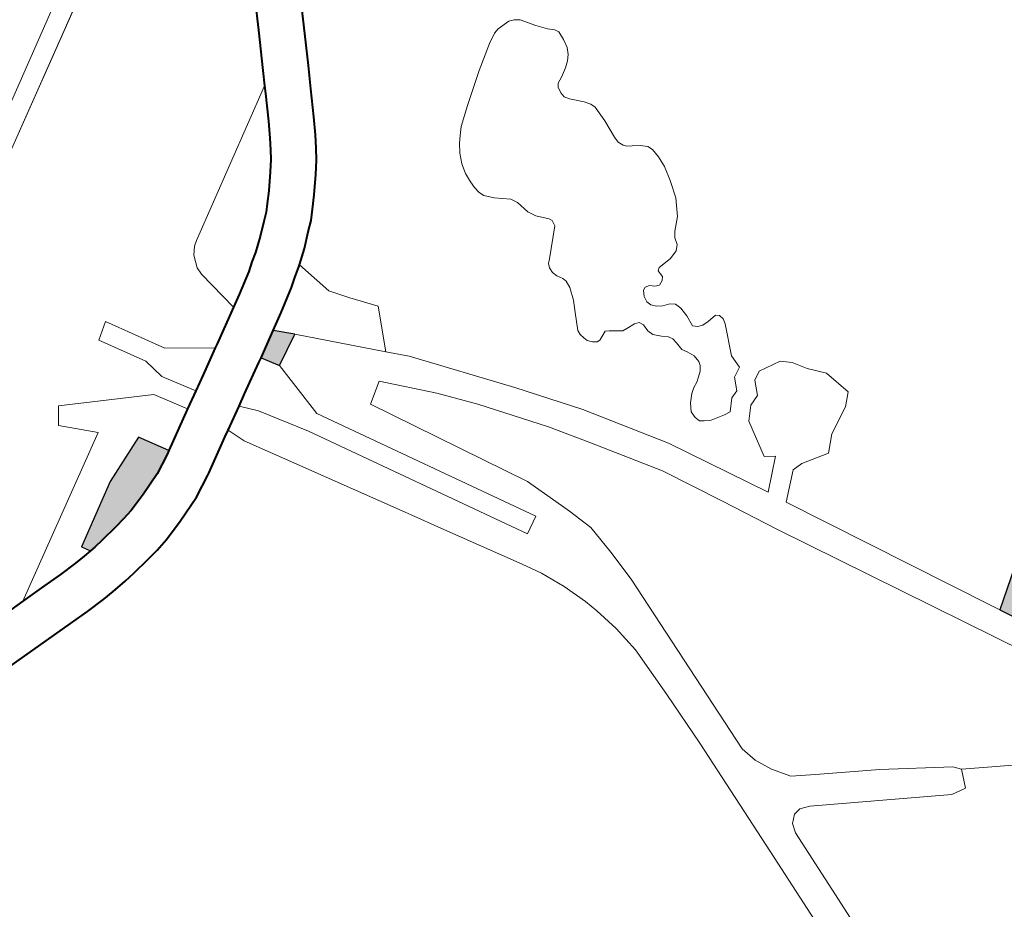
# Model space of a CAD drawing. Header units: metres. Extents: x 148316 to 148653, y 486436 to 486744.
# Tile 49 of 87: x 148541.96 to 148544.98, y 486725.94 to 486728.67. Entities that reach past the tile are written whole.
import ezdxf

# ---------------------------------------------------------------- set-up
doc = ezdxf.new("R2010")
doc.units = ezdxf.units.M
doc.header["$MEASUREMENT"] = 0
for name, color, linetype, lineweight in [('WVB-pen-brm-dik 018', 6, 'Continuous', 13), ('WVB-pen-dik 035', 1, 'Continuous', 40), ('WVB-raster-20%', 254, 'Continuous', 30), ('WVB-raster-60%', 253, 'Continuous', 30)]:
    doc.layers.add(name, color=color, linetype=linetype, lineweight=lineweight)

# ---------------------------------------------------------------- blocks, each defined once
blk = doc.blocks.new('INZET')
at = {"layer": 'WVB-raster-20%'}
for points in [[(-0.093839, -0.020141), (-0.093916, -0.020011), (-0.092977, -0.019453), (-0.092229, -0.019149), (-0.091968, -0.019587), (-0.092024, -0.01962), (-0.092037, -0.019627), (-0.09232, -0.019772), (-0.092682, -0.019908), (-0.092972, -0.019998), (-0.09314, -0.020037), (-0.093309, -0.020067), (-0.093596, -0.020114), (-0.09375, -0.020134)], [(-0.089831, -0.01951), (-0.089993, -0.019246), (-0.0896, -0.019014), (-0.089361, -0.019252)]]:
    blk.add_hatch(color=256, dxfattribs=at).paths.add_polyline_path(points)
at = {"layer": 'WVB-raster-60%'}
blk.add_hatch(color=256, dxfattribs=at).paths.add_polyline_path([(-0.079648, -0.034484), (-0.08056, -0.033173), (-0.080681, -0.032915), (-0.081667, -0.031474), (-0.083013, -0.028955), (-0.075862, -0.023841), (-0.07575, -0.02401), (-0.075595, -0.024235), (-0.075286, -0.02467), (-0.075214, -0.024769), (-0.075107, -0.024914), (-0.074839, -0.025284), (-0.074743, -0.025393), (-0.074621, -0.025509), (-0.074493, -0.025614), (-0.074376, -0.025706), (-0.074283, -0.025765), (-0.074093, -0.025865), (-0.073846, -0.025948), (-0.07368, -0.025989), (-0.073045, -0.026168), (-0.072918, -0.026203), (-0.072719, -0.026266), (-0.072667, -0.026289), (-0.072522, -0.026365), (-0.072411, -0.026444), (-0.072319, -0.026524), (-0.072235, -0.026615), (-0.072055, -0.026857), (-0.071814, -0.027213), (-0.071696, -0.027386), (-0.071383, -0.027809), (-0.071061, -0.028265), (-0.071009, -0.028338), (-0.073001, -0.029768)])
at = {"layer": 'WVB-pen-brm-dik 018'}
for p, q in [((-0.091581, -0.014273), (-0.088157, -0.012237)), ((-0.088157, -0.012237), (-0.091581, -0.014273)), ((-0.088004, -0.012495), (-0.091428, -0.014531)), ((-0.091428, -0.014531), (-0.088004, -0.012495)), ((-0.087114, -0.015133), (-0.086881, -0.014708)), ((-0.086267, -0.015045), (-0.086502, -0.015472)), ((-0.087419, -0.01568), (-0.087114, -0.015133)), ((-0.086502, -0.015472), (-0.086808, -0.016021)), ((-0.087534, -0.015885), (-0.087419, -0.01568)), ((-0.089759, -0.017208), (-0.087534, -0.015885)), ((-0.087534, -0.015885), (-0.089759, -0.017208)), ((-0.087593, -0.015989), (-0.087534, -0.015885)), ((-0.087801, -0.016361), (-0.087593, -0.015989)), ((-0.086808, -0.016021), (-0.086982, -0.016331)), ((-0.087934, -0.016584), (-0.087801, -0.016361)), ((-0.086982, -0.016331), (-0.087195, -0.016711)), ((-0.088028, -0.016736), (-0.087934, -0.016584)), ((-0.088112, -0.016858), (-0.088028, -0.016736)), ((-0.087195, -0.016711), (-0.087335, -0.016947)), ((-0.088227, -0.017005), (-0.088112, -0.016858)), ((-0.088414, -0.01723), (-0.088227, -0.017005)), ((-0.087335, -0.016947), (-0.087441, -0.017119)), ((-0.087441, -0.017119), (-0.087547, -0.017273)), ((-0.089919, -0.017368), (-0.08983, -0.017263)), ((-0.08983, -0.017263), (-0.089919, -0.017368)), ((-0.08983, -0.017263), (-0.089759, -0.017208)), ((-0.089759, -0.017208), (-0.08983, -0.017263)), ((-0.088546, -0.017378), (-0.088414, -0.01723)), ((-0.087547, -0.017273), (-0.087683, -0.017445)), ((-0.084199, -0.01727), (-0.08435, -0.017354)), ((-0.084199, -0.01727), (-0.08435, -0.017354)), ((-0.084112, -0.017246), (-0.084199, -0.01727)), ((-0.084112, -0.017246), (-0.084199, -0.01727)), ((-0.083911, -0.017246), (-0.084112, -0.017246)), ((-0.083911, -0.017246), (-0.084112, -0.017246)), ((-0.083834, -0.017279), (-0.083911, -0.017246)), ((-0.083834, -0.017279), (-0.083911, -0.017246)), ((-0.083757, -0.017333), (-0.083834, -0.017279)), ((-0.083757, -0.017333), (-0.083834, -0.017279)), ((-0.083611, -0.017543), (-0.083757, -0.017333)), ((-0.083611, -0.017543), (-0.083757, -0.017333)), ((-0.09186, -0.017587), (-0.091615, -0.017412)), ((-0.091615, -0.017412), (-0.09186, -0.017587)), ((-0.091615, -0.017412), (-0.09111, -0.018275)), ((-0.09111, -0.018275), (-0.091615, -0.017412)), ((-0.08999, -0.017556), (-0.089919, -0.017368)), ((-0.089919, -0.017368), (-0.08999, -0.017556)), ((-0.088747, -0.017571), (-0.088637, -0.017473)), ((-0.088637, -0.017473), (-0.088546, -0.017378)), ((-0.087683, -0.017445), (-0.087883, -0.017687)), ((-0.08435, -0.017354), (-0.084718, -0.0176)), ((-0.08435, -0.017354), (-0.084718, -0.0176)), ((-0.091461, -0.018269), (-0.09186, -0.017587)), ((-0.09186, -0.017587), (-0.091461, -0.018269)), ((-0.089993, -0.017676), (-0.08999, -0.017556)), ((-0.08999, -0.017556), (-0.089993, -0.017676)), ((-0.088928, -0.017728), (-0.088747, -0.017571)), ((-0.084718, -0.0176), (-0.085175, -0.017935)), ((-0.084718, -0.0176), (-0.085175, -0.017935)), ((-0.083494, -0.017687), (-0.083611, -0.017543)), ((-0.083494, -0.017687), (-0.083611, -0.017543)), ((-0.089886, -0.01837), (-0.089993, -0.017676)), ((-0.089993, -0.017676), (-0.089886, -0.01837)), ((-0.089126, -0.017883), (-0.088928, -0.017728)), ((-0.087883, -0.017687), (-0.088031, -0.017852)), ((-0.083414, -0.017765), (-0.083494, -0.017687)), ((-0.083414, -0.017765), (-0.083494, -0.017687)), ((-0.08338, -0.017825), (-0.083414, -0.017765)), ((-0.08338, -0.017825), (-0.083414, -0.017765)), ((-0.089256, -0.017971), (-0.089126, -0.017883)), ((-0.088031, -0.017852), (-0.088151, -0.017979)), ((-0.085175, -0.017935), (-0.08544, -0.018139)), ((-0.085175, -0.017935), (-0.08544, -0.018139)), ((-0.083392, -0.01796), (-0.08338, -0.017825)), ((-0.083392, -0.01796), (-0.08338, -0.017825)), ((-0.093126, -0.018293), (-0.09295, -0.01805)), ((-0.09295, -0.01805), (-0.093126, -0.018293)), ((-0.09295, -0.01805), (-0.091657, -0.018753)), ((-0.091657, -0.018753), (-0.09295, -0.01805)), ((-0.089706, -0.018264), (-0.08938, -0.018059)), ((-0.08938, -0.018059), (-0.089256, -0.017971)), ((-0.088286, -0.018097), (-0.088483, -0.018269)), ((-0.088151, -0.017979), (-0.088286, -0.018097)), ((-0.083466, -0.018188), (-0.083417, -0.018095)), ((-0.083466, -0.018188), (-0.083417, -0.018095)), ((-0.083417, -0.018095), (-0.083392, -0.01796)), ((-0.083417, -0.018095), (-0.083392, -0.01796)), ((-0.085536, -0.018241), (-0.085607, -0.018331)), ((-0.085536, -0.018241), (-0.085607, -0.018331)), ((-0.08544, -0.018139), (-0.085536, -0.018241)), ((-0.08544, -0.018139), (-0.085536, -0.018241)), ((-0.083531, -0.018264), (-0.083466, -0.018188)), ((-0.083531, -0.018264), (-0.083466, -0.018188)), ((-0.092691, -0.01873), (-0.093126, -0.018293)), ((-0.093126, -0.018293), (-0.092691, -0.01873)), ((-0.0914, -0.018599), (-0.091461, -0.018269)), ((-0.091461, -0.018269), (-0.0914, -0.018599)), ((-0.09111, -0.018275), (-0.090477, -0.018718)), ((-0.090477, -0.018718), (-0.09111, -0.018275)), ((-0.090418, -0.018684), (-0.089886, -0.01837)), ((-0.089886, -0.01837), (-0.089706, -0.018264)), ((-0.088483, -0.018269), (-0.088687, -0.018428)), ((-0.085607, -0.018331), (-0.085697, -0.01846)), ((-0.085607, -0.018331), (-0.085697, -0.01846)), ((-0.083751, -0.018411), (-0.083621, -0.018333)), ((-0.083751, -0.018411), (-0.083621, -0.018333)), ((-0.083621, -0.018333), (-0.083531, -0.018264)), ((-0.083621, -0.018333), (-0.083531, -0.018264)), ((-0.088857, -0.018545), (-0.08899, -0.018641)), ((-0.088714, -0.01845), (-0.088857, -0.018545)), ((-0.088687, -0.018428), (-0.088714, -0.01845)), ((-0.088554, -0.019011), (-0.088687, -0.018428)), ((-0.088687, -0.018428), (-0.088554, -0.019011)), ((-0.085697, -0.01846), (-0.085762, -0.01861)), ((-0.085697, -0.01846), (-0.085762, -0.01861)), ((-0.083896, -0.018603), (-0.08388, -0.01851)), ((-0.083896, -0.018603), (-0.08388, -0.01851)), ((-0.08388, -0.01851), (-0.083846, -0.018459)), ((-0.08388, -0.01851), (-0.083846, -0.018459)), ((-0.083846, -0.018459), (-0.083751, -0.018411)), ((-0.083846, -0.018459), (-0.083751, -0.018411)), ((-0.091103, -0.019081), (-0.0914, -0.018599)), ((-0.0914, -0.018599), (-0.091103, -0.019081)), ((-0.090477, -0.018718), (-0.090418, -0.018684)), ((-0.08899, -0.018641), (-0.089342, -0.018862)), ((-0.085762, -0.01861), (-0.085802, -0.018763)), ((-0.085762, -0.01861), (-0.085802, -0.018763)), ((-0.08389, -0.018684), (-0.083896, -0.018603)), ((-0.08389, -0.018684), (-0.083896, -0.018603)), ((-0.083846, -0.018756), (-0.08389, -0.018684)), ((-0.083846, -0.018756), (-0.08389, -0.018684)), ((-0.095132, -0.02017), (-0.092691, -0.01873)), ((-0.092691, -0.01873), (-0.095132, -0.02017)), ((-0.091657, -0.018753), (-0.091363, -0.019231)), ((-0.091363, -0.019231), (-0.091657, -0.018753)), ((-0.090869, -0.018945), (-0.090477, -0.018718)), ((-0.085802, -0.018763), (-0.085818, -0.01891)), ((-0.085802, -0.018763), (-0.085818, -0.01891)), ((-0.083686, -0.018921), (-0.083846, -0.018756)), ((-0.083686, -0.018921), (-0.083846, -0.018756)), ((-0.091103, -0.019081), (-0.090869, -0.018945)), ((-0.089342, -0.018862), (-0.0896, -0.019014)), ((-0.085818, -0.01891), (-0.085818, -0.019018)), ((-0.085818, -0.01891), (-0.085818, -0.019018)), ((-0.083624, -0.019013), (-0.083686, -0.018921)), ((-0.083624, -0.019013), (-0.083686, -0.018921)), ((-0.092977, -0.019453), (-0.092229, -0.019149)), ((-0.092229, -0.019149), (-0.091968, -0.019587)), ((-0.091363, -0.019231), (-0.091103, -0.019081)), ((-0.0896, -0.019014), (-0.089361, -0.019252)), ((-0.088353, -0.019289), (-0.088554, -0.019011)), ((-0.088554, -0.019011), (-0.088353, -0.019289)), ((-0.085818, -0.019018), (-0.085805, -0.019123)), ((-0.085818, -0.019018), (-0.085805, -0.019123)), ((-0.085805, -0.019123), (-0.085771, -0.019201)), ((-0.085805, -0.019123), (-0.085771, -0.019201)), ((-0.083599, -0.019088), (-0.083624, -0.019013)), ((-0.083599, -0.019088), (-0.083624, -0.019013)), ((-0.083596, -0.019342), (-0.083599, -0.019088)), ((-0.083596, -0.019342), (-0.083599, -0.019088)), ((-0.091504, -0.019313), (-0.091363, -0.019231)), ((-0.090065, -0.019288), (-0.090518, -0.019551)), ((-0.089993, -0.019246), (-0.090065, -0.019288)), ((-0.089831, -0.01951), (-0.089993, -0.019246)), ((-0.089361, -0.019252), (-0.089831, -0.01951)), ((-0.089361, -0.019252), (-0.088381, -0.020281)), ((-0.088381, -0.020281), (-0.089361, -0.019252)), ((-0.088075, -0.019642), (-0.088353, -0.019289)), ((-0.088353, -0.019289), (-0.088075, -0.019642)), ((-0.085771, -0.019201), (-0.085663, -0.019324)), ((-0.085771, -0.019201), (-0.085663, -0.019324)), ((-0.093916, -0.020011), (-0.092977, -0.019453)), ((-0.091968, -0.019587), (-0.091504, -0.019313)), ((-0.085663, -0.019324), (-0.085465, -0.019486)), ((-0.085663, -0.019324), (-0.085465, -0.019486)), ((-0.083621, -0.019635), (-0.083596, -0.019342)), ((-0.083621, -0.019635), (-0.083596, -0.019342)), ((-0.090518, -0.019551), (-0.090697, -0.019655)), ((-0.089791, -0.020437), (-0.089831, -0.01951)), ((-0.089831, -0.01951), (-0.089791, -0.020437)), ((-0.085465, -0.019486), (-0.085415, -0.019588)), ((-0.085465, -0.019486), (-0.085415, -0.019588)), ((-0.085415, -0.019588), (-0.085369, -0.019795)), ((-0.085415, -0.019588), (-0.085369, -0.019795)), ((-0.090697, -0.019655), (-0.091046, -0.019857)), ((-0.090697, -0.019655), (-0.090498, -0.019889)), ((-0.090498, -0.019889), (-0.090697, -0.019655)), ((-0.088381, -0.020281), (-0.088075, -0.019642)), ((-0.088075, -0.019642), (-0.088381, -0.020281)), ((-0.083621, -0.019731), (-0.083621, -0.019635)), ((-0.083621, -0.019731), (-0.083621, -0.019635)), ((-0.083587, -0.019812), (-0.083621, -0.019731)), ((-0.083587, -0.019812), (-0.083621, -0.019731)), ((-0.091046, -0.019857), (-0.091151, -0.019917)), ((-0.091046, -0.019857), (-0.090941, -0.020134)), ((-0.090941, -0.020134), (-0.091046, -0.019857)), ((-0.090498, -0.019889), (-0.090052, -0.020584)), ((-0.090052, -0.020584), (-0.090498, -0.019889)), ((-0.085369, -0.019795), (-0.085301, -0.019915)), ((-0.085369, -0.019795), (-0.085301, -0.019915)), ((-0.083553, -0.019854), (-0.083587, -0.019812)), ((-0.083553, -0.019854), (-0.083587, -0.019812)), ((-0.083478, -0.019899), (-0.083553, -0.019854)), ((-0.083478, -0.019899), (-0.083553, -0.019854)), ((-0.083373, -0.019965), (-0.083478, -0.019899)), ((-0.083373, -0.019965), (-0.083478, -0.019899)), ((-0.093839, -0.020141), (-0.093916, -0.020011)), ((-0.091151, -0.019917), (-0.091668, -0.020223)), ((-0.085301, -0.019915), (-0.085162, -0.020071)), ((-0.085301, -0.019915), (-0.085162, -0.020071)), ((-0.08329, -0.020046), (-0.083373, -0.019965)), ((-0.08329, -0.020046), (-0.083373, -0.019965)), ((-0.083259, -0.020123), (-0.08329, -0.020046)), ((-0.083259, -0.020123), (-0.08329, -0.020046)), ((-0.095744, -0.02017), (-0.095132, -0.02017)), ((-0.095132, -0.02017), (-0.094732, -0.02017)), ((-0.094732, -0.02017), (-0.094424, -0.02017)), ((-0.094424, -0.02017), (-0.094132, -0.020162)), ((-0.094132, -0.020162), (-0.093966, -0.020152)), ((-0.093966, -0.020152), (-0.093839, -0.020141)), ((-0.090941, -0.020134), (-0.089568, -0.022454)), ((-0.089568, -0.022454), (-0.090941, -0.020134)), ((-0.085156, -0.020212), (-0.085514, -0.020578)), ((-0.085156, -0.020212), (-0.085514, -0.020578)), ((-0.085162, -0.020071), (-0.085143, -0.020119)), ((-0.085162, -0.020071), (-0.085143, -0.020119)), ((-0.085143, -0.020119), (-0.085156, -0.020212)), ((-0.085143, -0.020119), (-0.085156, -0.020212)), ((-0.083247, -0.02027), (-0.083259, -0.020123)), ((-0.083247, -0.02027), (-0.083259, -0.020123)), ((-0.091699, -0.020241), (-0.092037, -0.020414)), ((-0.091668, -0.020223), (-0.091699, -0.020241)), ((-0.088133, -0.020542), (-0.088381, -0.020281)), ((-0.088381, -0.020281), (-0.088133, -0.020542)), ((-0.083259, -0.020441), (-0.083247, -0.02027)), ((-0.083259, -0.020441), (-0.083247, -0.02027)), ((-0.092037, -0.020414), (-0.092455, -0.02057)), ((-0.087971, -0.023668), (-0.089791, -0.020437)), ((-0.089791, -0.020437), (-0.087971, -0.023668)), ((-0.083312, -0.020672), (-0.083259, -0.020441)), ((-0.083312, -0.020672), (-0.083259, -0.020441)), ((-0.092455, -0.02057), (-0.09279, -0.020675)), ((-0.090052, -0.020584), (-0.088232, -0.023815)), ((-0.088232, -0.023815), (-0.090052, -0.020584)), ((-0.089038, -0.020798), (-0.088728, -0.020588)), ((-0.088728, -0.020588), (-0.089038, -0.020798)), ((-0.088728, -0.020588), (-0.088113, -0.021253)), ((-0.088113, -0.021253), (-0.088728, -0.020588)), ((-0.087089, -0.021874), (-0.088133, -0.020542)), ((-0.088133, -0.020542), (-0.087089, -0.021874)), ((-0.085566, -0.020623), (-0.085594, -0.020686)), ((-0.085566, -0.020623), (-0.085594, -0.020686)), ((-0.085514, -0.020578), (-0.085566, -0.020623)), ((-0.085514, -0.020578), (-0.085566, -0.020623)), ((-0.093495, -0.020807), (-0.093676, -0.02083)), ((-0.093191, -0.020757), (-0.093495, -0.020807)), ((-0.093, -0.020723), (-0.093191, -0.020757)), ((-0.09279, -0.020675), (-0.093, -0.020723)), ((-0.087766, -0.023158), (-0.089038, -0.020798)), ((-0.089038, -0.020798), (-0.087766, -0.023158)), ((-0.085594, -0.020686), (-0.085597, -0.02077)), ((-0.085594, -0.020686), (-0.085597, -0.02077)), ((-0.085597, -0.02077), (-0.085573, -0.020851)), ((-0.085597, -0.02077), (-0.085573, -0.020851)), ((-0.083395, -0.020933), (-0.083312, -0.020672)), ((-0.083395, -0.020933), (-0.083312, -0.020672)), ((-0.094732, -0.02087), (-0.095743, -0.02087)), ((-0.094415, -0.02087), (-0.094732, -0.02087)), ((-0.094101, -0.020862), (-0.094415, -0.02087)), ((-0.093916, -0.02085), (-0.094101, -0.020862)), ((-0.093676, -0.02083), (-0.093916, -0.02085)), ((-0.085573, -0.020851), (-0.085523, -0.020941)), ((-0.085573, -0.020851), (-0.085523, -0.020941)), ((-0.085523, -0.020941), (-0.085505, -0.021004)), ((-0.085523, -0.020941), (-0.085505, -0.021004)), ((-0.083454, -0.021038), (-0.083395, -0.020933)), ((-0.083454, -0.021038), (-0.083395, -0.020933)), ((-0.085517, -0.021112), (-0.085582, -0.021304)), ((-0.085517, -0.021112), (-0.085582, -0.021304)), ((-0.085505, -0.021004), (-0.085517, -0.021112)), ((-0.085505, -0.021004), (-0.085517, -0.021112)), ((-0.08354, -0.021185), (-0.083454, -0.021038)), ((-0.08354, -0.021185), (-0.083454, -0.021038)), ((-0.088113, -0.021253), (-0.087703, -0.021753)), ((-0.087703, -0.021753), (-0.088113, -0.021253)), ((-0.083707, -0.021344), (-0.08354, -0.021185)), ((-0.083707, -0.021344), (-0.08354, -0.021185)), ((-0.085582, -0.021304), (-0.085669, -0.021472)), ((-0.085582, -0.021304), (-0.085669, -0.021472)), ((-0.083763, -0.021428), (-0.083707, -0.021344)), ((-0.083763, -0.021428), (-0.083707, -0.021344)), ((-0.085669, -0.021472), (-0.085795, -0.021721)), ((-0.085669, -0.021472), (-0.085795, -0.021721)), ((-0.083861, -0.021602), (-0.083793, -0.021533)), ((-0.083861, -0.021602), (-0.083793, -0.021533)), ((-0.083793, -0.021533), (-0.083763, -0.021428)), ((-0.083793, -0.021533), (-0.083763, -0.021428)), ((-0.085795, -0.021721), (-0.085805, -0.02179)), ((-0.085795, -0.021721), (-0.085805, -0.02179)), ((-0.084266, -0.021692), (-0.084223, -0.021656)), ((-0.084266, -0.021692), (-0.084223, -0.021656)), ((-0.084266, -0.02174), (-0.084266, -0.021692)), ((-0.084266, -0.02174), (-0.084266, -0.021692)), ((-0.084223, -0.021656), (-0.084, -0.021644)), ((-0.084223, -0.021656), (-0.084, -0.021644)), ((-0.084, -0.021644), (-0.083861, -0.021602)), ((-0.084, -0.021644), (-0.083861, -0.021602)), ((-0.087703, -0.021753), (-0.087021, -0.022664)), ((-0.087021, -0.022664), (-0.087703, -0.021753)), ((-0.085805, -0.02179), (-0.085789, -0.021865)), ((-0.085805, -0.02179), (-0.085789, -0.021865)), ((-0.085789, -0.021865), (-0.085771, -0.021931)), ((-0.085789, -0.021865), (-0.085771, -0.021931)), ((-0.084668, -0.021887), (-0.084619, -0.0218)), ((-0.084668, -0.021887), (-0.084619, -0.0218)), ((-0.084619, -0.0218), (-0.084572, -0.021779)), ((-0.084619, -0.0218), (-0.084572, -0.021779)), ((-0.084572, -0.021779), (-0.084504, -0.021797)), ((-0.084572, -0.021779), (-0.084504, -0.021797)), ((-0.084504, -0.021797), (-0.084445, -0.021851)), ((-0.084504, -0.021797), (-0.084445, -0.021851)), ((-0.084445, -0.021851), (-0.084374, -0.021881)), ((-0.084445, -0.021851), (-0.084374, -0.021881)), ((-0.084374, -0.021881), (-0.0843, -0.021845)), ((-0.084374, -0.021881), (-0.0843, -0.021845)), ((-0.0843, -0.021845), (-0.08426, -0.0218)), ((-0.0843, -0.021845), (-0.08426, -0.0218)), ((-0.08426, -0.0218), (-0.084266, -0.02174)), ((-0.08426, -0.0218), (-0.084266, -0.02174)), ((-0.086437, -0.022754), (-0.087089, -0.021874)), ((-0.087089, -0.021874), (-0.086437, -0.022754)), ((-0.085771, -0.021931), (-0.085715, -0.021996)), ((-0.085771, -0.021931), (-0.085715, -0.021996)), ((-0.085715, -0.021996), (-0.085659, -0.022035)), ((-0.085715, -0.021996), (-0.085659, -0.022035)), ((-0.08561, -0.022035), (-0.085554, -0.022014)), ((-0.08561, -0.022035), (-0.085554, -0.022014)), ((-0.085554, -0.022014), (-0.085464, -0.021972)), ((-0.085554, -0.022014), (-0.085464, -0.021972)), ((-0.085464, -0.021972), (-0.085409, -0.022005)), ((-0.085464, -0.021972), (-0.085409, -0.022005)), ((-0.085409, -0.022005), (-0.085242, -0.022125)), ((-0.085409, -0.022005), (-0.085242, -0.022125)), ((-0.084684, -0.021977), (-0.084668, -0.021887)), ((-0.084684, -0.021977), (-0.084668, -0.021887)), ((-0.084659, -0.022049), (-0.084684, -0.021977)), ((-0.084659, -0.022049), (-0.084684, -0.021977)), ((-0.085659, -0.022035), (-0.08561, -0.022035)), ((-0.085659, -0.022035), (-0.08561, -0.022035)), ((-0.085242, -0.022125), (-0.085171, -0.022131)), ((-0.085242, -0.022125), (-0.085171, -0.022131)), ((-0.085171, -0.022131), (-0.085029, -0.02214)), ((-0.085171, -0.022131), (-0.085029, -0.02214)), ((-0.085029, -0.02214), (-0.084961, -0.022164)), ((-0.085029, -0.02214), (-0.084961, -0.022164)), ((-0.084961, -0.022164), (-0.084927, -0.022233)), ((-0.084961, -0.022164), (-0.084927, -0.022233)), ((-0.0846, -0.022118), (-0.084659, -0.022049)), ((-0.0846, -0.022118), (-0.084659, -0.022049)), ((-0.084517, -0.022166), (-0.0846, -0.022118)), ((-0.084517, -0.022166), (-0.0846, -0.022118)), ((-0.084411, -0.022205), (-0.084517, -0.022166)), ((-0.084411, -0.022205), (-0.084517, -0.022166)), ((-0.084927, -0.022233), (-0.084924, -0.022346)), ((-0.084927, -0.022233), (-0.084924, -0.022346)), ((-0.084343, -0.022259), (-0.084411, -0.022205)), ((-0.084343, -0.022259), (-0.084411, -0.022205)), ((-0.084313, -0.022358), (-0.084343, -0.022259)), ((-0.084313, -0.022358), (-0.084343, -0.022259)), ((-0.089568, -0.022454), (-0.089517, -0.02254)), ((-0.089517, -0.02254), (-0.089568, -0.022454)), ((-0.084924, -0.022346), (-0.084896, -0.022436)), ((-0.084924, -0.022346), (-0.084896, -0.022436)), ((-0.084896, -0.022436), (-0.084801, -0.022535)), ((-0.084896, -0.022436), (-0.084801, -0.022535)), ((-0.084309, -0.022505), (-0.084313, -0.022358)), ((-0.084309, -0.022505), (-0.084313, -0.022358)), ((-0.089517, -0.02254), (-0.089262, -0.022971)), ((-0.089262, -0.022971), (-0.089517, -0.02254)), ((-0.084801, -0.022535), (-0.08472, -0.022604)), ((-0.084801, -0.022535), (-0.08472, -0.022604)), ((-0.08472, -0.022604), (-0.084689, -0.022669)), ((-0.08472, -0.022604), (-0.084689, -0.022669)), ((-0.084325, -0.022683), (-0.084309, -0.022505)), ((-0.084325, -0.022683), (-0.084309, -0.022505)), ((-0.087021, -0.022664), (-0.086642, -0.023225)), ((-0.086642, -0.023225), (-0.087021, -0.022664)), ((-0.085667, -0.023931), (-0.086437, -0.022754)), ((-0.086437, -0.022754), (-0.085667, -0.023931)), ((-0.084689, -0.022669), (-0.084677, -0.02275)), ((-0.084689, -0.022669), (-0.084677, -0.02275)), ((-0.084677, -0.02275), (-0.084671, -0.022882)), ((-0.084677, -0.02275), (-0.084671, -0.022882)), ((-0.084266, -0.022737), (-0.084325, -0.022683)), ((-0.084266, -0.022737), (-0.084325, -0.022683)), ((-0.084192, -0.022764), (-0.084266, -0.022737)), ((-0.084192, -0.022764), (-0.084266, -0.022737)), ((-0.08409, -0.022764), (-0.084192, -0.022764)), ((-0.08409, -0.022764), (-0.084192, -0.022764)), ((-0.083944, -0.022755), (-0.08409, -0.022764)), ((-0.083944, -0.022755), (-0.08409, -0.022764)), ((-0.083898, -0.022794), (-0.083944, -0.022755)), ((-0.083898, -0.022794), (-0.083944, -0.022755)), ((-0.084671, -0.022882), (-0.084624, -0.02296)), ((-0.084671, -0.022882), (-0.084624, -0.02296)), ((-0.083901, -0.022947), (-0.08388, -0.022866)), ((-0.083901, -0.022947), (-0.08388, -0.022866)), ((-0.08388, -0.022866), (-0.083898, -0.022794)), ((-0.08388, -0.022866), (-0.083898, -0.022794)), ((-0.089262, -0.022971), (-0.088569, -0.024142)), ((-0.088569, -0.024142), (-0.089262, -0.022971)), ((-0.084624, -0.02296), (-0.084569, -0.023071)), ((-0.084624, -0.02296), (-0.084569, -0.023071)), ((-0.084569, -0.023071), (-0.084563, -0.023182)), ((-0.084569, -0.023071), (-0.084563, -0.023182)), ((-0.084105, -0.023403), (-0.083901, -0.022947)), ((-0.084105, -0.023403), (-0.083901, -0.022947)), ((-0.087508, -0.023902), (-0.087766, -0.023158)), ((-0.087766, -0.023158), (-0.087508, -0.023902)), ((-0.086642, -0.023225), (-0.08599, -0.024226)), ((-0.08599, -0.024226), (-0.086642, -0.023225)), ((-0.084563, -0.023182), (-0.084581, -0.023245)), ((-0.084563, -0.023182), (-0.084581, -0.023245)), ((-0.084704, -0.023373), (-0.084769, -0.023424)), ((-0.084704, -0.023373), (-0.084769, -0.023424)), ((-0.084634, -0.023317), (-0.084704, -0.023373)), ((-0.084634, -0.023317), (-0.084704, -0.023373)), ((-0.084581, -0.023245), (-0.084634, -0.023317)), ((-0.084581, -0.023245), (-0.084634, -0.023317)), ((-0.084933, -0.02352), (-0.085033, -0.023625)), ((-0.084933, -0.02352), (-0.085033, -0.023625)), ((-0.084856, -0.023463), (-0.084933, -0.02352)), ((-0.084856, -0.023463), (-0.084933, -0.02352)), ((-0.084769, -0.023424), (-0.084856, -0.023463)), ((-0.084769, -0.023424), (-0.084856, -0.023463)), ((-0.084108, -0.023616), (-0.084105, -0.023403)), ((-0.084108, -0.023616), (-0.084105, -0.023403)), ((-0.088232, -0.023815), (-0.087971, -0.023668)), ((-0.087971, -0.023668), (-0.088232, -0.023815)), ((-0.085033, -0.023625), (-0.085107, -0.023745)), ((-0.085033, -0.023625), (-0.085107, -0.023745)), ((-0.084256, -0.023698), (-0.084108, -0.023616)), ((-0.084256, -0.023698), (-0.084108, -0.023616)), ((-0.085107, -0.023745), (-0.085107, -0.023847)), ((-0.085107, -0.023745), (-0.085107, -0.023847)), ((-0.08435, -0.023887), (-0.084256, -0.023698)), ((-0.08435, -0.023887), (-0.084256, -0.023698)), ((-0.087387, -0.024296), (-0.087508, -0.023902)), ((-0.087508, -0.023902), (-0.087387, -0.024296)), ((-0.084858, -0.025429), (-0.085667, -0.023931)), ((-0.085667, -0.023931), (-0.084858, -0.025429)), ((-0.085107, -0.023847), (-0.085082, -0.023928)), ((-0.085107, -0.023847), (-0.085082, -0.023928)), ((-0.085082, -0.023928), (-0.085023, -0.02397)), ((-0.085082, -0.023928), (-0.085023, -0.02397)), ((-0.085023, -0.02397), (-0.084931, -0.024027)), ((-0.085023, -0.02397), (-0.084931, -0.024027)), ((-0.084618, -0.024089), (-0.084474, -0.023932)), ((-0.084618, -0.024089), (-0.084474, -0.023932)), ((-0.084474, -0.023932), (-0.08435, -0.023887)), ((-0.084474, -0.023932), (-0.08435, -0.023887)), ((-0.084029, -0.023915), (-0.084135, -0.024128)), ((-0.084135, -0.024128), (-0.084029, -0.023915)), ((-0.083893, -0.02384), (-0.084029, -0.023915)), ((-0.084029, -0.023915), (-0.083893, -0.02384)), ((-0.083544, -0.0239), (-0.083893, -0.02384)), ((-0.083893, -0.02384), (-0.083544, -0.0239)), ((-0.083407, -0.024022), (-0.083544, -0.0239)), ((-0.083544, -0.0239), (-0.083407, -0.024022)), ((-0.083013, -0.028955), (-0.075862, -0.023841)), ((-0.084931, -0.024027), (-0.084717, -0.024078)), ((-0.084931, -0.024027), (-0.084717, -0.024078)), ((-0.084717, -0.024078), (-0.084618, -0.024089)), ((-0.084717, -0.024078), (-0.084618, -0.024089)), ((-0.084135, -0.024128), (-0.084302, -0.024188)), ((-0.084302, -0.024188), (-0.084135, -0.024128)), ((-0.083271, -0.024234), (-0.083407, -0.024022)), ((-0.083407, -0.024022), (-0.083271, -0.024234)), ((-0.088569, -0.024142), (-0.088408, -0.024426)), ((-0.088408, -0.024426), (-0.088569, -0.024142)), ((-0.08599, -0.024226), (-0.085505, -0.025136)), ((-0.085505, -0.025136), (-0.08599, -0.024226)), ((-0.084302, -0.024188), (-0.084469, -0.024371)), ((-0.084469, -0.024371), (-0.084302, -0.024188)), ((-0.083074, -0.024462), (-0.083271, -0.024234)), ((-0.083271, -0.024234), (-0.083074, -0.024462)), ((-0.088408, -0.024426), (-0.088243, -0.024796)), ((-0.088243, -0.024796), (-0.088408, -0.024426)), ((-0.087356, -0.024782), (-0.087387, -0.024296)), ((-0.087387, -0.024296), (-0.087356, -0.024782)), ((-0.084469, -0.024371), (-0.08459, -0.024947)), ((-0.08459, -0.024947), (-0.084469, -0.024371)), ((-0.082968, -0.024886), (-0.083074, -0.024462)), ((-0.083074, -0.024462), (-0.082968, -0.024886)), ((-0.088243, -0.024796), (-0.088111, -0.025174)), ((-0.088111, -0.025174), (-0.088243, -0.024796)), ((-0.087341, -0.025297), (-0.087356, -0.024782)), ((-0.087356, -0.024782), (-0.087341, -0.025297)), ((-0.083135, -0.025053), (-0.082968, -0.024886)), ((-0.082968, -0.024886), (-0.083135, -0.025053)), ((-0.08459, -0.024947), (-0.084447, -0.025048)), ((-0.084447, -0.025048), (-0.08459, -0.024947)), ((-0.088111, -0.025174), (-0.088049, -0.02539)), ((-0.088049, -0.02539), (-0.088111, -0.025174)), ((-0.085505, -0.025136), (-0.08508, -0.025971)), ((-0.08508, -0.025971), (-0.085505, -0.025136)), ((-0.084447, -0.025048), (-0.084858, -0.025429)), ((-0.084858, -0.025429), (-0.084447, -0.025048)), ((-0.083544, -0.025266), (-0.083135, -0.025053)), ((-0.083135, -0.025053), (-0.083544, -0.025266)), ((-0.087462, -0.028402), (-0.087341, -0.025297)), ((-0.087341, -0.025297), (-0.087462, -0.028402)), ((-0.083756, -0.025478), (-0.083544, -0.025266)), ((-0.083544, -0.025266), (-0.083756, -0.025478)), ((-0.088049, -0.02539), (-0.087966, -0.025782)), ((-0.087966, -0.025782), (-0.088049, -0.02539)), ((-0.084725, -0.025715), (-0.084348, -0.025372)), ((-0.084348, -0.025372), (-0.084725, -0.025715)), ((-0.084348, -0.025372), (-0.084181, -0.025372)), ((-0.084181, -0.025372), (-0.084348, -0.025372)), ((-0.084181, -0.025372), (-0.083756, -0.025478)), ((-0.083756, -0.025478), (-0.084181, -0.025372)), ((-0.087966, -0.025782), (-0.087915, -0.026221)), ((-0.087915, -0.026221), (-0.087966, -0.025782)), ((-0.083076, -0.028837), (-0.084725, -0.025715)), ((-0.084725, -0.025715), (-0.083076, -0.028837)), ((-0.08508, -0.025971), (-0.082082, -0.031556)), ((-0.082082, -0.031556), (-0.08508, -0.025971)), ((-0.087915, -0.026221), (-0.08792, -0.027053)), ((-0.08792, -0.027053), (-0.087915, -0.026221)), ((-0.08792, -0.027053), (-0.08794, -0.027954)), ((-0.08794, -0.027954), (-0.08792, -0.027053)), ((-0.08794, -0.027954), (-0.088022, -0.029939)), ((-0.088022, -0.029939), (-0.08794, -0.027954)), ((-0.087402, -0.02866), (-0.087462, -0.028402)), ((-0.087462, -0.028402), (-0.087402, -0.02866)), ((-0.08728, -0.028918), (-0.087402, -0.02866)), ((-0.087402, -0.02866), (-0.08728, -0.028918)), ((-0.087098, -0.029176), (-0.08728, -0.028918)), ((-0.08728, -0.028918), (-0.087098, -0.029176)), ((-0.083013, -0.028955), (-0.083076, -0.028837)), ((-0.083076, -0.028837), (-0.083013, -0.028955)), ((-0.081667, -0.031474), (-0.083013, -0.028955)), ((-0.086774, -0.029375), (-0.087098, -0.029176)), ((-0.087098, -0.029176), (-0.086774, -0.029375)), ((-0.085929, -0.029883), (-0.086774, -0.029375)), ((-0.086774, -0.029375), (-0.085929, -0.029883)), ((-0.087388, -0.029682), (-0.0875, -0.029782)), ((-0.0875, -0.029782), (-0.087388, -0.029682)), ((-0.087274, -0.029663), (-0.087388, -0.029682)), ((-0.087388, -0.029682), (-0.087274, -0.029663)), ((-0.087128, -0.029718), (-0.087274, -0.029663)), ((-0.087274, -0.029663), (-0.087128, -0.029718)), ((-0.0875, -0.029782), (-0.087544, -0.029924)), ((-0.087544, -0.029924), (-0.0875, -0.029782)), ((-0.085252, -0.030838), (-0.087128, -0.029718)), ((-0.087128, -0.029718), (-0.085252, -0.030838)), ((-0.088022, -0.029939), (-0.088161, -0.033075)), ((-0.088161, -0.033075), (-0.088022, -0.029939)), ((-0.087544, -0.029924), (-0.0876, -0.031139)), ((-0.0876, -0.031139), (-0.087544, -0.029924)), ((-0.084994, -0.030496), (-0.085929, -0.029883)), ((-0.085929, -0.029883), (-0.084994, -0.030496)), ((-0.084907, -0.030605), (-0.085024, -0.030878)), ((-0.085024, -0.030878), (-0.084907, -0.030605)), ((-0.084907, -0.030605), (-0.084994, -0.030496)), ((-0.084994, -0.030496), (-0.084907, -0.030605)), ((-0.083977, -0.031161), (-0.084907, -0.030605)), ((-0.084907, -0.030605), (-0.083977, -0.031161)), ((-0.085024, -0.030878), (-0.085252, -0.030838)), ((-0.085252, -0.030838), (-0.085024, -0.030878)), ((-0.0876, -0.031139), (-0.087697, -0.03344)), ((-0.087697, -0.03344), (-0.0876, -0.031139))]:
    blk.add_line(p, q, dxfattribs=at)
at = {"layer": 'WVB-pen-dik 035', "flags": 128}
for points in [[(-0.086881, -0.014708), (-0.087114, -0.015133), (-0.087419, -0.01568), (-0.087534, -0.015885)], [(-0.086982, -0.016331), (-0.086808, -0.016021), (-0.086502, -0.015472), (-0.086267, -0.015045)], [(-0.087534, -0.015885), (-0.087593, -0.015989)], [(-0.087593, -0.015989), (-0.087801, -0.016361), (-0.087934, -0.016584), (-0.088028, -0.016736), (-0.088112, -0.016858), (-0.088227, -0.017005), (-0.088414, -0.01723), (-0.088546, -0.017378), (-0.088637, -0.017473), (-0.088747, -0.017571), (-0.088928, -0.017728), (-0.089126, -0.017883), (-0.089256, -0.017971), (-0.08938, -0.018059), (-0.089706, -0.018264), (-0.089886, -0.01837)], [(-0.088687, -0.018428), (-0.088483, -0.018269), (-0.088286, -0.018097), (-0.088151, -0.017979), (-0.088031, -0.017852), (-0.087883, -0.017687), (-0.087683, -0.017445), (-0.087547, -0.017273), (-0.087441, -0.017119), (-0.087335, -0.016947), (-0.087195, -0.016711), (-0.086982, -0.016331)], [(-0.089886, -0.01837), (-0.090418, -0.018684), (-0.090477, -0.018718)], [(-0.0896, -0.019014), (-0.089342, -0.018862), (-0.08899, -0.018641), (-0.088857, -0.018545), (-0.088714, -0.01845), (-0.088687, -0.018428)], [(-0.090477, -0.018718), (-0.090869, -0.018945), (-0.091103, -0.019081)], [(-0.091103, -0.019081), (-0.091363, -0.019231)], [(-0.089993, -0.019246), (-0.0896, -0.019014)], [(-0.091363, -0.019231), (-0.091504, -0.019313), (-0.091968, -0.019587)], [(-0.090697, -0.019655), (-0.090518, -0.019551), (-0.090065, -0.019288), (-0.089993, -0.019246)], [(-0.091968, -0.019587), (-0.092024, -0.01962)], [(-0.092024, -0.01962), (-0.092037, -0.019627), (-0.09232, -0.019772), (-0.092682, -0.019908), (-0.092972, -0.019998), (-0.09314, -0.020037), (-0.093309, -0.020067), (-0.093596, -0.020114), (-0.09375, -0.020134), (-0.093839, -0.020141)], [(-0.091046, -0.019857), (-0.090697, -0.019655)], [(-0.091668, -0.020223), (-0.091151, -0.019917), (-0.091046, -0.019857)], [(-0.095132, -0.02017), (-0.095744, -0.02017), (-0.098034, -0.020178), (-0.099311, -0.020189), (-0.10022, -0.020194), (-0.100652, -0.020208), (-0.100966, -0.020225), (-0.101085, -0.020238)], [(-0.094732, -0.02017), (-0.095132, -0.02017)], [(-0.093839, -0.020141), (-0.093966, -0.020152), (-0.094132, -0.020162), (-0.094424, -0.02017), (-0.094732, -0.02017)], [(-0.094732, -0.02087), (-0.094415, -0.02087), (-0.094101, -0.020862), (-0.093916, -0.02085), (-0.093676, -0.02083), (-0.093495, -0.020807), (-0.093191, -0.020757), (-0.093, -0.020723), (-0.09279, -0.020675), (-0.092455, -0.02057), (-0.092037, -0.020414), (-0.091699, -0.020241), (-0.091668, -0.020223)], [(-0.102754, -0.021506), (-0.102422, -0.021333), (-0.102253, -0.021254), (-0.102086, -0.021192), (-0.101941, -0.021142), (-0.101738, -0.021082), (-0.101586, -0.021047), (-0.101372, -0.020997), (-0.101224, -0.020966), (-0.101075, -0.020942), (-0.100907, -0.020922), (-0.100622, -0.020907), (-0.100207, -0.020894), (-0.099306, -0.020889), (-0.098029, -0.020878), (-0.095743, -0.02087), (-0.094732, -0.02087)]]:
    blk.add_lwpolyline(points, dxfattribs=at)
at = {"layer": 'WVB-raster-20%', "flags": 128}
for points in [[(-0.093839, -0.020141), (-0.09375, -0.020134), (-0.093596, -0.020114), (-0.093309, -0.020067), (-0.09314, -0.020037), (-0.092972, -0.019998), (-0.092682, -0.019908), (-0.09232, -0.019772), (-0.092037, -0.019627), (-0.092024, -0.01962), (-0.091968, -0.019587), (-0.092229, -0.019149), (-0.092977, -0.019453), (-0.093916, -0.020011)], [(-0.089831, -0.01951), (-0.089361, -0.019252), (-0.0896, -0.019014), (-0.089993, -0.019246)]]:
    blk.add_lwpolyline(points, close=True, dxfattribs=at)
at = {"layer": 'WVB-raster-60%', "flags": 128}
blk.add_lwpolyline([(-0.075862, -0.023841), (-0.083013, -0.028955), (-0.081667, -0.031474)], dxfattribs=at)

msp = doc.modelspace()

# ---------------------------------------------------------------- block references
at = {"layer": 'WVB-raster-60%', "xscale": 200, "yscale": 200, "zscale": 200, "rotation": 35.4407035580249}
msp.add_blockref('INZET', (148555.136, 486741.2042), dxfattribs=at)

doc.saveas('drawing.dxf')
